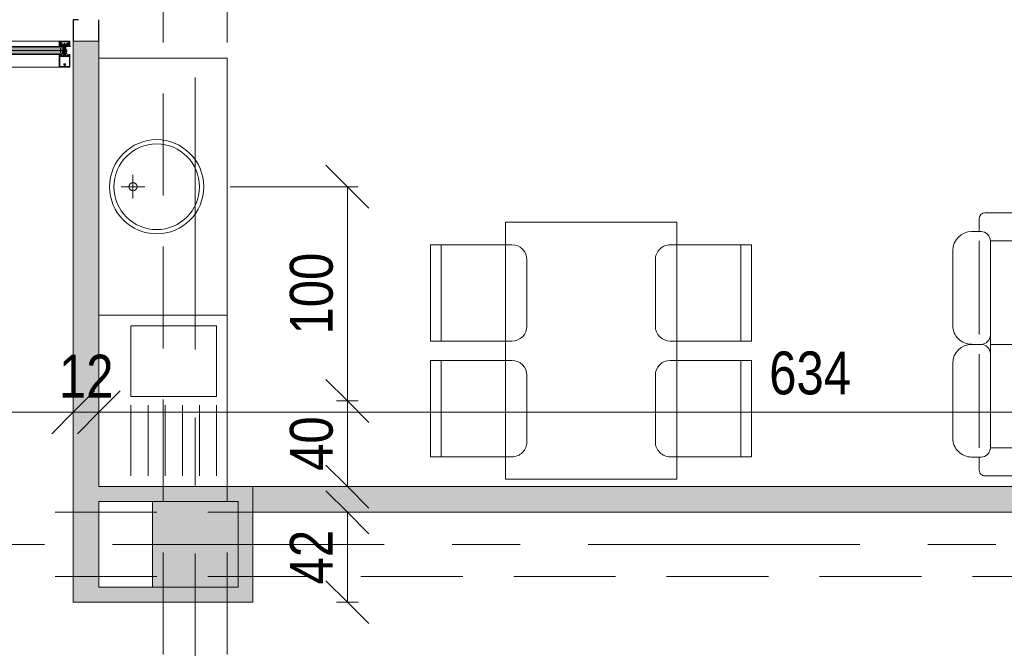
# Model space of a CAD drawing. Header units: centimetres. Extents: x -1737 to 22393, y -8842 to 3838.
# Tile 121 of 174: x 505 to 965, y 840 to 1133. Entities that reach past the tile are written whole.
import ezdxf

# ---------------------------------------------------------------- set-up
doc = ezdxf.new("R2010")
doc.units = ezdxf.units.CM
doc.linetypes.add('Oś', pattern=[222.25, 127, -31.75, 31.75, -31.75])
doc.linetypes.add('Ukryte', pattern=[71.438, 47.625, -23.813])
for name, color, linetype, lineweight in [('A-ANNO-DIMS', 211, 'Continuous', 13), ('A-ANNO-DIMS-100', 211, 'Continuous', 13), ('A-DETL-GENF', 92, 'Continuous', 9), ('A-DETL-HDLN', 90, 'Ukryte', 9), ('A-GENM', 13, 'Continuous', 9), ('A-GLAZ-CURT', 52, 'Continuous', 13), ('A-GLAZ-CWMG', 51, 'Continuous', 13), ('A-WALL', 113, 'Continuous', 13), ('A-WALL-PATT', 111, 'Continuous', 13), ('I-FURN', 30, 'Continuous', 9), ('P-SANR-FIXT', 6, 'Continuous', 9), ('S-COLS', 52, 'Continuous', 13), ('S-GRID', 1, 'Continuous', 13)]:
    doc.layers.add(name, color=color, linetype=linetype, lineweight=lineweight)
doc.styles.add('Arial Narrow_2', font='ARIALN.TTF', dxfattribs={"height": 20})
doc.dimstyles.new('Diagonal_1_100__0__wewnętrzne', dxfattribs={"dimscale": 30.48, "dimtxt": 20.468619, "dimasz": 0.656168, "dimexe": 0.164042, "dimexo": 0.0625, "dimgap": 0.032808, "dimtad": 1, "dimdec": 0, "dimdsep": 46, "dimtxsty": 'Arial Narrow_2', "dimblk1": 'OBLIQUE', "dimblk2": 'OBLIQUE', "dimsah": 1, "dimcen": 0.09, "dimazin": 0, "dimtfac": 1, "dimtdec": 4, "dimtix": 1, "dimtmove": 0, "dimatfit": 3, "dimfxl": 0, "dimtvp": 1, "dimtolj": 1, "dimtzin": 0, "dimarcsym": 0})
doc.dimstyles.new('Diagonal_1_100__0__wewnętrzne_2', dxfattribs={"dimscale": 30.48, "dimtxt": 20.468619, "dimasz": 0.656168, "dimexe": 0.164042, "dimexo": 0.0625, "dimgap": 0.032808, "dimtad": 1, "dimdec": 0, "dimdsep": 46, "dimtxsty": 'Arial Narrow_2', "dimblk1": 'OBLIQUE', "dimblk2": 'OBLIQUE', "dimsah": 1, "dimcen": 0.09, "dimazin": 0, "dimtfac": 1, "dimtdec": 4, "dimtix": 1, "dimtmove": 2, "dimatfit": 3, "dimfxl": 0, "dimtvp": 1, "dimtolj": 1, "dimtzin": 0, "dimarcsym": 0})

# ---------------------------------------------------------------- blocks, each defined once
blk = doc.blocks.new('M_Concrete-Square-Column - 400 x 400mm-1512407-3_piętro I __3_90 m_ - stan projektowany')
at = {"layer": 'S-COLS', "lineweight": 9}
blk.add_hatch(color=253, dxfattribs=at).paths.add_polyline_path([(20, -20), (20, 20), (-20, 20), (-20, -20), (11, -20)], flags=0)
for p, q in [((20, 20), (-20, 20)), ((-20, 20), (-20, -20)), ((20, -20), (20, 20)), ((-20, -20), (20, -20))]:
    blk.add_line(p, q, dxfattribs=at)
blk = doc.blocks.new('Blat - Blat-2179329-3_piętro I __3_90 m_ - stan projektowany')
at = {"layer": 'I-FURN'}
for p, q in [((0, 0), (120, 0)), ((0, -80), (0, 0)), ((120, 0), (120, -80)), ((120, -80), (0, -80))]:
    blk.add_line(p, q, dxfattribs=at)
blk = doc.blocks.new('krzesło - krzesło-1270919-3_piętro I __3_90 m_ - stan projektowany')
at = {"layer": 'I-FURN'}
for p, q in [((-15.5, 22.5), (15.5, 22.5)), ((-22.5, -22.5), (-22.5, 15.5)), ((22.5, 15.5), (22.5, -22.5)), ((22.5, -17.5), (-22.5, -17.5)), ((22.5, -22.5), (-22.5, -22.5))]:
    blk.add_line(p, q, dxfattribs=at)
for centre, start, end in [((-15.5, 15.5), 90, 180), ((15.5, 15.5), 360, 90)]:
    blk.add_arc(centre, 7, start, end, dxfattribs=at)
blk = doc.blocks.new('krzesło - krzesło-823058-3_piętro I __3_90 m_ - stan projektowany')
at = {"layer": 'I-FURN'}
for p, q in [((-22.5, 22.5), (-22.5, -15.5)), ((22.5, 22.5), (-22.5, 22.5)), ((22.5, -15.5), (22.5, 22.5)), ((22.5, 17.5), (-22.5, 17.5)), ((-15.5, -22.5), (15.5, -22.5))]:
    blk.add_line(p, q, dxfattribs=at)
for centre, start, end in [((-15.5, -15.5), 180, 270), ((15.5, -15.5), 270, 0)]:
    blk.add_arc(centre, 7, start, end, dxfattribs=at)
blk = doc.blocks.new('Blat - Blat-2269037-3_piętro I __3_90 m_ - stan projektowany')
at = {"layer": 'I-FURN'}
for p, q in [((200, 0), (200, 60)), ((0, 0), (200, 0))]:
    blk.add_line(p, q, dxfattribs=at)
blk = doc.blocks.new('umywalka okrągła d _44cm stal nierdzewna - Type 1-2178342-3_piętro I __3_90 m_ - stan projektowany')
at = {"layer": 'P-SANR-FIXT'}
for p, q in [((12.5, 16.43), (12.5, 27.43)), ((7, 21.93), (18, 21.93))]:
    blk.add_line(p, q, dxfattribs=at)
for centre, radius in [((12.5, 33), 22), ((12.5, 33), 20), ((12.5, 21.93), 1.9)]:
    blk.add_circle(centre, radius, dxfattribs=at)
blk = doc.blocks.new('zlewozmywak jednokomorowy - Type 1-2176593-3_piętro I __3_90 m_ - stan projektowany')
at = {"layer": 'A-GENM'}
for p, q in [((52.5, -6), (52.5, -66)), ((-22.5, -21), (10.5, -21)), ((14.5, -61), (14.5, -21)), ((14.5, -21), (47.5, -21)), ((47.5, -21), (47.5, -61)), ((10.5, -29), (-22.5, -29)), ((10.5, -37), (-22.5, -37)), ((10.5, -45), (-22.5, -45)), ((10.5, -53), (-22.5, -53)), ((10.5, -61), (-22.5, -61)), ((47.5, -61), (14.5, -61)), ((52.5, -66), (-27.5, -66))]:
    blk.add_line(p, q, dxfattribs=at)
blk = doc.blocks.new('kanapa - kanapa-2220511-3_piętro I __3_90 m_ - stan projektowany')
at = {"layer": 'I-FURN'}
for p, q in [((-61.42, 29.29), (-61.42, -18.9)), ((-48.26, 29.29), (-61.42, 29.29)), ((-48.26, -16.34), (-48.26, 29.29)), ((-2.63, 31.93), (-45.63, 31.93)), ((0, -16.34), (0, 29.29)), ((2.63, 31.93), (45.63, 31.93)), ((61.42, 29.29), (48.26, 29.29)), ((48.26, 29.29), (48.26, -16.34)), ((61.42, -18.9), (61.42, 29.29)), ((0, -16.34), (-48.26, -16.34)), ((48.26, -16.34), (0, -16.34)), ((-52.65, -21.53), (-58.79, -21.53)), ((-52.65, -20.72), (-52.65, -25.11)), ((-48.26, -21.53), (-4.55, -21.53)), ((0, -25.11), (0, -20.72)), ((48.26, -21.53), (4.55, -21.53)), ((52.65, -25.11), (52.65, -20.72)), ((52.65, -21.53), (58.79, -21.53)), ((-43.88, -33.89), (-8.78, -33.89)), ((8.77, -33.89), (43.87, -33.89))]:
    blk.add_line(p, q, dxfattribs=at)
for centre, radius, start, end in [((-45.63, 29.29), 2.63, 90, 180), ((-2.63, 29.29), 2.63, 360, 90), ((2.63, 29.29), 2.63, 90, 180), ((45.63, 29.29), 2.63, 360, 90), ((-48.26, -20.72), 4.39, 90, 180), ((-4.39, -20.72), 4.39, 360, 90), ((4.39, -20.72), 4.39, 90, 180), ((48.26, -20.72), 4.39, 360, 90), ((-58.79, -18.9), 2.63, 180, 270), ((58.79, -18.9), 2.63, 270, 0), ((-43.88, -25.11), 8.77, 180, 270), ((-8.78, -25.11), 8.77, 270, 360), ((8.77, -25.11), 8.77, 180, 270), ((43.87, -25.11), 8.77, 270, 360)]:
    blk.add_arc(centre, radius, start, end, dxfattribs=at)
blk = doc.blocks.new('Rectangular Mullion - SI_CovCap-20mm_Tran-55mm-V7-3_piętro I __3_90 m_ - stan projektowany')
at = {"layer": 'A-DETL-GENF'}
for p, q in [((-2.5, 9.45), (-2.5, 7.8)), ((-2.5, 9.39), (-2.5, 4.79)), ((2.37, 9.6), (-2.35, 9.6)), ((-2.29, 9.39), (-2.29, 4.79)), ((-0.1, 8.88), (-0.1, 9.34)), ((0.1, 9.34), (0.1, 8.88)), ((2.29, 9.39), (2.29, 4.79)), ((2.5, 7.8), (2.5, 9.45)), ((2.5, 9.39), (2.5, 4.79)), ((-0.12, 8.61), (-0.12, 8.55)), ((-0.12, 8.25), (-0.12, 8.13)), ((0, -1.48), (0, 4.68)), ((0.12, 8.55), (0.12, 8.61)), ((0.12, 8.13), (0.12, 8.25)), ((-2.35, 3.92), (-2.48, 3.92)), ((-2.37, 3.8), (-2.47, 3.8)), ((-2.09, 4.03), (-2.31, 3.93)), ((-2.26, 4.33), (-2.14, 4.43)), ((-2.22, 4.26), (-2.26, 4.28)), ((-1.9, 3.92), (-2.05, 3.86)), ((-2.04, 4.28), (-1.72, 4.28)), ((-2.02, 4.42), (-2.01, 4.41)), ((-1.98, 4.39), (-1.78, 4.39)), ((-1.72, 4.08), (-1.94, 4.08)), ((-1.8, 3.81), (-1.84, 3.9)), ((-1.74, 4.41), (-1.74, 4.42)), ((-1.7, 3.9), (-1.74, 3.81)), ((-1.67, 4.24), (-1.67, 4.13)), ((-1.62, 4.43), (-1.5, 4.33)), ((-1.58, 3.81), (-1.62, 3.9)), ((-1.5, 4.28), (-1.54, 4.26)), ((-1.48, 3.9), (-1.52, 3.82)), ((-1.35, 3.81), (-1.4, 3.9)), ((-0.78, 2.94), (-1.04, 3.09)), ((-0.78, 2.21), (-1.04, 2.36)), ((-0.76, 1.47), (-1.04, 1.63)), ((-0.91, 3.3), (-0.53, 3.08)), ((-0.91, 2.57), (-0.83, 2.52)), ((-0.91, 1.85), (-0.83, 1.8)), ((-0.75, 2.57), (-0.75, 2.89)), ((-0.75, 1.84), (-0.75, 2.16)), ((-0.55, 1.47), (-0.74, 1.47)), ((-0.5, 4.28), (-0.5, 3.15)), ((-0.5, 3.04), (-0.5, 1.52)), ((-0.45, 3.1), (-0.35, 3.1)), ((-0.3, 0.5), (-0.3, 0.28)), ((-0.21, 3.93), (-0.19, 3.94)), ((-0.19, 3.89), (-0.21, 3.91)), ((-0.18, 3.96), (-0.18, 4.1)), ((-0.08, 4.27), (-0.05, 4.28)), ((0.07, 4.27), (0.05, 4.28)), ((0.17, 3.96), (0.17, 4.1)), ((0.21, 3.93), (0.18, 3.94)), ((0.18, 3.89), (0.21, 3.91)), ((0.3, 0.5), (0.3, 0.28)), ((0.37, 3.1), (0.45, 3.1)), ((0.5, 3.15), (0.5, 4.28)), ((0.5, 3.04), (0.5, 1.52)), ((0.91, 3.3), (0.52, 3.08)), ((0.55, 1.47), (0.74, 1.47)), ((0.75, 2.57), (0.75, 2.89)), ((0.75, 1.84), (0.75, 2.16)), ((0.76, 1.47), (1.04, 1.63)), ((0.77, 2.94), (1.04, 3.09)), ((0.77, 2.21), (1.04, 2.36)), ((0.91, 2.57), (0.82, 2.52)), ((0.91, 1.85), (0.82, 1.8)), ((1.35, 3.81), (1.4, 3.9)), ((1.48, 3.9), (1.52, 3.82)), ((1.62, 4.43), (1.5, 4.33)), ((1.5, 4.28), (1.54, 4.26)), ((1.58, 3.81), (1.62, 3.9)), ((1.67, 4.24), (1.67, 4.13)), ((1.7, 3.9), (1.74, 3.81)), ((2.04, 4.28), (1.72, 4.28)), ((1.72, 4.08), (1.94, 4.08)), ((1.74, 4.41), (1.74, 4.42)), ((1.98, 4.39), (1.78, 4.39)), ((1.8, 3.81), (1.84, 3.9)), ((1.9, 3.92), (2.05, 3.86)), ((2.02, 4.42), (2.01, 4.41)), ((2.09, 4.03), (2.31, 3.93)), ((2.26, 4.33), (2.14, 4.43)), ((2.22, 4.26), (2.26, 4.28)), ((2.35, 3.92), (2.48, 3.92)), ((2.37, 3.8), (2.47, 3.8)), ((-2.6, 0), (-2.69, 0)), ((2.35, -2.5), (-2.35, -2.5)), ((-2.34, -1.03), (-2.15, -1.46)), ((-2.32, -1.59), (-2.04, -1.59)), ((-2.18, -0.02), (-2.26, -0.17)), ((2.13, -2.19), (-2.14, -2.19)), ((-2.06, -1.25), (-2.13, -1.09)), ((-2.13, -2.34), (2.12, -2.34)), ((-2.07, -0.1), (-2.12, -0.02)), ((-2.1, -1.49), (-1.14, -1.49)), ((-1.88, -0.42), (-2.01, -0.42)), ((-2.01, -0.48), (-1.95, -0.48)), ((-1.96, -0.02), (-2, -0.1)), ((-1.98, -0.31), (-1.95, -0.36)), ((-1.98, -0.75), (-1.9, -0.85)), ((-1.34, -1.31), (-1.96, -1.31)), ((-1.85, -0.1), (-1.9, -0.02)), ((-1.84, -0.69), (-1.84, -0.57)), ((-1.83, -0.38), (-1.83, -0.36)), ((-1.74, -0.02), (-1.79, -0.1)), ((-1.79, -0.34), (-1.77, -0.35)), ((-1.79, -0.52), (-1.76, -0.52)), ((-1.67, -0.74), (-1.79, -0.74)), ((-1.74, -0.54), (-1.64, -0.7)), ((-1.72, -0.33), (-1.72, -0.32)), ((-1.72, -0.8), (-1.48, -0.8)), ((-1.63, -0.1), (-1.68, -0.02)), ((-1.67, -0.31), (-1.65, -0.32)), ((-1.6, -0.32), (-1.6, -0.3)), ((-1.52, -0.02), (-1.57, -0.1)), ((-1.56, -0.7), (-1.46, -0.54)), ((-1.55, -0.31), (-1.54, -0.32)), ((-1.41, -0.74), (-1.53, -0.74)), ((-1.49, -0.33), (-1.48, -0.32)), ((-1.41, -0.1), (-1.46, -0.02)), ((-1.44, -0.52), (-1.41, -0.52)), ((-1.43, -0.34), (-1.42, -0.36)), ((-1.38, -0.37), (-1.37, -0.37)), ((-1.36, -0.57), (-1.36, -0.69)), ((-1.3, -0.02), (-1.35, -0.1)), ((-1.3, -0.85), (-1.22, -0.75)), ((-1.25, -0.48), (-1.18, -0.48)), ((-1.2, -0.1), (-1.24, -0.02)), ((-1.07, -0.02), (-1.12, -0.1)), ((-1.09, -1.45), (-0.98, -0.84)), ((-0.95, -0.82), (-0.03, -0.82)), ((0.41, -1.04), (-0.41, -1.04)), ((-0.22, -1.18), (0.23, -1.18)), ((0.02, -0.82), (0.95, -0.82)), ((0.98, -0.84), (1.09, -1.45)), ((1.07, -0.02), (1.12, -0.1)), ((1.14, -1.49), (2.1, -1.49)), ((1.25, -0.48), (1.18, -0.48)), ((1.2, -0.1), (1.24, -0.02)), ((1.3, -0.85), (1.22, -0.75)), ((1.3, -0.02), (1.35, -0.1)), ((1.96, -1.31), (1.34, -1.31)), ((1.36, -0.57), (1.36, -0.69)), ((1.38, -0.37), (1.37, -0.37)), ((1.41, -0.1), (1.46, -0.02)), ((1.44, -0.52), (1.41, -0.52)), ((1.41, -0.74), (1.53, -0.74)), ((1.43, -0.34), (1.42, -0.36)), ((1.56, -0.7), (1.46, -0.54)), ((1.49, -0.33), (1.48, -0.32)), ((1.72, -0.8), (1.48, -0.8)), ((1.52, -0.02), (1.57, -0.1)), ((1.55, -0.31), (1.54, -0.32)), ((1.6, -0.32), (1.6, -0.3)), ((1.63, -0.1), (1.68, -0.02)), ((1.74, -0.54), (1.64, -0.7)), ((1.67, -0.31), (1.65, -0.32)), ((1.67, -0.74), (1.79, -0.74)), ((1.72, -0.33), (1.72, -0.32)), ((1.74, -0.02), (1.79, -0.1)), ((1.79, -0.52), (1.76, -0.52)), ((1.79, -0.34), (1.77, -0.35)), ((1.83, -0.38), (1.83, -0.36)), ((1.84, -0.69), (1.84, -0.57)), ((1.85, -0.1), (1.9, -0.02)), ((1.88, -0.42), (2.01, -0.42)), ((1.98, -0.75), (1.9, -0.85)), ((1.98, -0.31), (1.95, -0.36)), ((2.01, -0.48), (1.95, -0.48)), ((1.96, -0.02), (2, -0.1)), ((2.04, -1.59), (2.32, -1.59)), ((2.13, -1.09), (2.06, -1.25)), ((2.07, -0.1), (2.12, -0.02)), ((2.15, -1.46), (2.34, -1.03)), ((2.18, -0.02), (2.26, -0.17)), ((2.6, 0), (2.69, 0))]:
    blk.add_line(p, q, dxfattribs=at)
at = {"layer": 'A-DETL-GENF', "flags": 128}
for points in [[(-0.15, 9.39), (-2.29, 9.39), (-2.29, 7.8)], [(2.29, 7.8), (2.29, 9.39), (0.15, 9.39)], [(-2.5, 4.9), (-2.5, 4.1), (-2.31, 4.1), (-2.23, 4.18), (-2.23, 4.24), (-2.35, 4.24), (-2.35, 4.47), (-1.91, 4.47)], [(-2.29, 4.9), (-2.29, 4.7), (2.29, 4.7), (2.29, 4.9)], [(1.9, 4.47), (2.35, 4.47), (2.35, 4.24), (2.23, 4.24), (2.23, 4.18), (2.31, 4.1), (2.5, 4.1), (2.5, 4.9)], [(-2.5, 3.94), (-2.5, 4.08), (-2.3, 4.08), (-2.25, 4.07)], [(-1.86, 4.47), (-1.41, 4.47), (-1.41, 4.24), (-1.53, 4.24), (-1.53, 4.18), (-1.45, 4.1), (-1.09, 4.1), (-1.09, 4.22), (-1.21, 4.22), (-1.21, 4.43), (-0.65, 4.43)], [(-1.51, 4.07), (-1.46, 4.08), (-1.26, 4.08), (-1.26, 3.89), (-1.3, 3.81)], [(-0.2, 0.11), (-0.2, 0), (-0.5, 0), (-0.5, 3.07), (-0.18, 3.07), (-0.18, 3.88)], [(-0.26, 0.58), (0, 0.8), (0, 1.1), (-0.2, 1.1), (-0.2, 1.3), (-0.1, 1.3), (-0.1, 1.46), (-0.2, 1.46), (-0.2, 1.66), (0, 1.66), (0, 1.83), (-0.2, 1.83), (-0.2, 2.03), (-0.1, 2.03), (-0.1, 2.2), (-0.2, 2.2), (-0.2, 2.4), (0, 2.4), (0, 4.3), (0, 2.4), (0.2, 2.4), (0.2, 2.2), (0.1, 2.2), (0.1, 2.03), (0.2, 2.03), (0.2, 1.83), (0, 1.83), (0, 1.66), (0.2, 1.66), (0.2, 1.46), (0.1, 1.46), (0.1, 1.3), (0.2, 1.3), (0.2, 1.1), (0, 1.1), (0, 0.8), (0.26, 0.58)], [(-0.25, 3.2), (-0.25, 3.29), (-0.2, 3.32), (-0.2, 3.44), (-0.25, 3.47), (-0.2, 3.5), (-0.2, 3.62), (-0.25, 3.65), (-0.2, 3.68), (-0.2, 3.8), (-0.25, 3.83), (-0.2, 3.86), (-0.2, 3.98), (-0.25, 4.01), (-0.2, 4.04), (-0.2, 4.16), (-0.25, 4.19), (-0.2, 4.22), (-0.2, 4.25), (-0.09, 4.45)], [(0.09, 4.45), (0.2, 4.25), (0.2, 4.13), (0.25, 4.1), (0.2, 4.07), (0.2, 3.95), (0.25, 3.92), (0.2, 3.89), (0.2, 3.77), (0.25, 3.74), (0.2, 3.71), (0.2, 3.59), (0.25, 3.56), (0.2, 3.53), (0.2, 3.41), (0.25, 3.38), (0.2, 3.35), (0.2, 3.23), (0.25, 3.2)], [(0.2, 0.11), (0.2, 0), (0.5, 0), (0.5, 3.07), (0.17, 3.07), (0.17, 3.88)], [(0.65, 4.43), (1.21, 4.43), (1.21, 4.22), (1.09, 4.22), (1.09, 4.1), (1.45, 4.1), (1.53, 4.18), (1.53, 4.24), (1.41, 4.24), (1.41, 4.47), (1.85, 4.47)], [(1.51, 4.07), (1.46, 4.08), (1.26, 4.08), (1.26, 3.89), (1.3, 3.81)], [(2.5, 3.94), (2.5, 4.08), (2.3, 4.08), (2.25, 4.07)], [(-2.5, -2.35), (-2.5, -0.5), (-2.39, -0.5), (-2.27, -0.86)], [(-2.48, -0.21), (-2.48, -0.48), (-2.07, -0.48)], [(-2.34, -1), (-2.34, -1.11), (-2.37, -1.22), (-2.37, -1.54)], [(-1.99, -1.64), (-1.99, -1.99), (-2.12, -1.99), (-2.12, -1.72), (-2.37, -1.72), (-2.37, -2.35), (2.37, -2.35), (2.37, -1.72), (2.12, -1.72), (2.12, -1.99), (1.99, -1.99), (1.99, -1.64)], [(-2.06, -0.93), (-2.14, -0.64), (-1.95, -0.64), (-1.95, -0.58), (-2.03, -0.5), (-2.35, -0.5), (-2.25, -0.87)], [(-2.18, -2.14), (-2.18, -1.78), (-2.32, -1.78), (-2.32, -2.14)], [(-1.92, -0.67), (-1.92, -0.68), (-1.97, -0.71)], [(-1.2, -0.42), (-1.32, -0.42), (-1.32, -0.39), (-1.19, -0.41)], [(-1.23, -0.71), (-1.28, -0.68), (-1.28, -0.67)], [(1.24, -1.23), (1.14, -0.64), (1.25, -0.64), (1.25, -0.58), (1.17, -0.5), (-1.17, -0.5), (-1.25, -0.58), (-1.25, -0.64), (-1.14, -0.64), (-1.24, -1.23)], [(-1.12, -0.48), (-0.98, -0.48), (-0.98, -0.09), (-1.02, -0.02)], [(0.52, -0.97), (0.54, -0.82), (-0.54, -0.82), (-0.52, -0.97)], [(1.12, -0.48), (0.98, -0.48), (0.98, -0.09), (1.02, -0.02)], [(1.2, -0.42), (1.32, -0.42), (1.32, -0.39), (1.19, -0.41)], [(1.23, -0.71), (1.28, -0.68), (1.28, -0.67)], [(1.92, -0.67), (1.92, -0.68), (1.97, -0.71)], [(2.25, -0.87), (2.35, -0.5), (2.03, -0.5), (1.95, -0.58), (1.95, -0.64), (2.14, -0.64), (2.06, -0.93)], [(2.48, -0.21), (2.48, -0.48), (2.07, -0.48)], [(2.33, -2.14), (2.33, -1.78), (2.19, -1.78), (2.19, -2.14)], [(2.27, -0.86), (2.39, -0.5), (2.5, -0.5), (2.5, -2.35)], [(2.37, -1.54), (2.37, -1.22), (2.34, -1.11), (2.34, -1)]]:
    blk.add_lwpolyline(points, dxfattribs=at)
for points in [[(0.97, 0), (-0.97, 0), (-0.97, -0.04), (0.97, -0.04)], [(0.97, -0.04), (-0.97, -0.04), (-0.97, -0.49), (0.97, -0.49)]]:
    blk.add_lwpolyline(points, close=True, dxfattribs=at)
at = {"layer": 'A-DETL-GENF'}
for centre, radius, start, end in [((-2.35, 9.45), 0.15, 90.0003, 179.9997), ((-0.15, 9.34), 0.05, 0.0077, 89.9923), ((0.15, 9.34), 0.05, 89.9791, 180.0209), ((2.35, 9.45), 0.15, 0.1055, 83.878), ((0, 8.4), 0.45, 107.4982, 231.0552), ((-0.22, 8.13), 0.1, 231.0552, 0), ((0, 8.4), 0.21, 143.7768, 216.2232), ((-0.15, 8.55), 0.03, 229.6807, 0), ((-0.15, 8.25), 0.03, 0, 130.3193), ((-0.15, 8.88), 0.05, 287.4982, 0), ((0, 8.4), 0.24, 60, 120), ((0.15, 8.88), 0.05, 180, 252.583), ((0.15, 8.55), 0.03, 180, 310.3193), ((0.15, 8.25), 0.03, 49.6807, 180), ((0.22, 8.13), 0.1, 180, 308.9448), ((0, 8.4), 0.45, 308.9448, 72.583), ((0, 8.4), 0.21, 323.7768, 36.2232), ((-2.48, 3.94), 0.02, 180.0007, 269.9993), ((-2.43, 3.83), 0.059, 88.5974, 194.6036), ((-2.47, 3.82), 0.02, 194.6036, 270), ((-2.43, 4.82), 0.933, 269.587, 293.0035), ((-2.4, 4.8), 0.997, 271.4989, 290.69), ((-2.35, 4.02), 0.1, 270.0001, 294), ((-2.24, 4.3), 0.03, 128.5798, 239.9915), ((-2.24, 4.1), 0.03, 255.4027, 14.3746), ((-2.23, 4.24), 0.02, 346.6587, 60.0171), ((-1.94, 4.17), 0.277, 166.6587, 194.3746), ((-2.08, 4.37), 0.08, 38.8475, 129.685), ((-2.04, 4.23), 0.0496, 92.7559, 159.6878), ((-1.94, 4.23), 0.148, 172.4164, 270.2404), ((-2.07, 3.99), 0.0337, 293.0035, 114), ((-1.98, 4.44), 0.05, 218.8475, 270), ((-1.88, 4.46), 0.0255, 12.35, 167.65), ((-1.89, 3.87), 0.05, 30.069, 110.536), ((-1.77, 3.83), 0.03, 210.0871, 329.9129), ((-1.78, 4.44), 0.05, 270, 321.1528), ((-1.67, 4.37), 0.08, 50.315, 141.1528), ((-1.72, 4.23), 0.0499, 9.2263, 86.9893), ((-1.72, 4.13), 0.0502, 273.3323, 359.7322), ((-1.66, 3.88), 0.0402, 27.7922, 152.3701), ((-1.55, 3.83), 0.0299, 210.122, 335.064), ((-1.53, 4.24), 0.02, 119.9847, 193.341), ((-1.82, 4.17), 0.277, 345.6254, 13.341), ((-1.52, 4.1), 0.03, 165.6254, 284.5942), ((-1.52, 4.3), 0.03, 300.0085, 51.4202), ((-1.44, 3.88), 0.0414, 28.176, 151.824), ((-1.33, 3.83), 0.0301, 210.1258, 329.8742), ((-0.98, 3.2), 0.125, 60, 240), ((-0.98, 2.47), 0.125, 60, 240), ((-0.98, 1.74), 0.125, 60, 240), ((-0.8, 2.57), 0.05, 240, 360), ((-0.8, 1.84), 0.05, 240, 360), ((-0.8, 2.89), 0.05, 360, 60), ((-0.8, 2.16), 0.05, 360, 60), ((-0.74, 1.52), 0.05, 240, 270), ((-0.65, 4.28), 0.15, 359.9706, 90.0294), ((-0.55, 1.52), 0.05, 270, 360), ((-0.55, 3.04), 0.05, 360, 60), ((-0.45, 3.15), 0.05, 179.9899, 270.0101), ((-0.35, 3.2), 0.0999, 269.9704, 0.0296), ((-0.2, 0.5), 0.1, 130, 180), ((-0.2, 0.28), 0.1, 180, 240), ((-0.3, 0.11), 0.1, 360, 60), ((-0.21, 3.92), 0.01, 120.0303, 239.9802), ((-0.2, 3.96), 0.02, 300.0303, 360), ((-0.2, 3.88), 0.02, 360, 59.9802), ((0.02, 4.1), 0.2, 120, 180), ((0, 4.4), 0.1, 28.7984, 151.2016), ((0, 4.2), 0.1, 90, 120), ((0, 4.2), 0.1, 60, 90), ((-0.03, 4.1), 0.2, 360, 60), ((0.19, 3.96), 0.02, 180, 239.9697), ((0.19, 3.88), 0.02, 120.0198, 180), ((0.3, 0.11), 0.1, 120, 180), ((0.2, 3.92), 0.01, 300.0198, 59.9697), ((0.37, 3.23), 0.126, 191.5693, 265.5931), ((0.2, 0.28), 0.1, 300, 360), ((0.2, 0.5), 0.1, 0, 50), ((0.45, 3.15), 0.05, 270.9313, 359.9852), ((0.65, 4.28), 0.15, 89.9706, 180.0294), ((0.55, 3.04), 0.05, 120, 180), ((0.55, 1.52), 0.05, 180, 270), ((0.74, 1.52), 0.05, 270, 300), ((0.8, 2.89), 0.05, 120, 180), ((0.8, 2.57), 0.05, 180, 300), ((0.8, 2.16), 0.05, 120, 180), ((0.8, 1.84), 0.05, 180, 300), ((0.97, 3.2), 0.125, 300, 120), ((0.97, 2.47), 0.125, 300, 120), ((0.97, 1.74), 0.125, 300, 120), ((1.33, 3.83), 0.0301, 210.1258, 329.8742), ((1.44, 3.88), 0.0414, 28.176, 151.824), ((1.52, 4.3), 0.03, 128.5798, 239.9915), ((1.52, 4.1), 0.03, 255.4058, 14.3746), ((1.55, 3.83), 0.0299, 204.936, 329.878), ((1.53, 4.24), 0.02, 346.659, 60.0153), ((1.82, 4.17), 0.277, 166.659, 194.3746), ((1.67, 4.37), 0.08, 38.8472, 129.685), ((1.66, 3.88), 0.0402, 27.6299, 152.2078), ((1.72, 4.23), 0.0499, 93.0107, 170.7737), ((1.72, 4.13), 0.0502, 180.2678, 266.6677), ((1.78, 4.44), 0.05, 218.8472, 270), ((1.77, 3.83), 0.03, 210.0871, 329.9129), ((1.89, 3.87), 0.05, 69.464, 149.931), ((1.88, 4.46), 0.0255, 12.35, 167.65), ((1.94, 4.23), 0.148, 269.7596, 7.5836), ((1.98, 4.44), 0.05, 270, 321.1525), ((2.08, 4.37), 0.08, 50.315, 141.1525), ((2.04, 4.23), 0.0496, 20.3122, 87.2441), ((2.07, 3.99), 0.0337, 66, 246.9965), ((2.4, 4.8), 0.997, 249.31, 268.5011), ((2.43, 4.82), 0.933, 246.9965, 270.413), ((2.23, 4.24), 0.02, 119.9829, 193.3413), ((1.94, 4.17), 0.277, 345.6254, 13.3413), ((2.24, 4.1), 0.03, 165.6254, 284.5973), ((2.24, 4.3), 0.03, 300.0085, 51.4202), ((2.35, 4.02), 0.1, 246, 269.9999), ((2.43, 3.83), 0.059, 345.3964, 91.4026), ((2.47, 3.82), 0.02, 270, 345.3964), ((2.48, 3.94), 0.02, 270.0007, 359.9993), ((-2.69, -0.03), 0.03, 89.9022, 261.6433), ((-2.73, -0.34), 0.286, 27.5921, 81.6433), ((-2.6, -0.2), 0.2, 80.4545, 89.9022), ((-2.61, -0.29), 0.291, 25.3637, 80.4545), ((-2.35, -2.35), 0.15, 179.9938, 270.0062), ((-2.32, -1.54), 0.0512, 180.5709, 268.6482), ((-2.31, -0.14), 0.05, 205.3637, 330.1649), ((-2.29, -1.01), 0.06, 98.4417, 205), ((-2.27, -1), 0.07, 120.0064, 180), ((-2.13, -2.14), 0.2, 179.9718, 270.0352), ((-2.34, -0.88), 0.07, 300.0064, 18), ((-2.31, -0.89), 0.06, 278.4417, 15), ((-2.15, -0.03), 0.03, 30.7154, 150.1649), ((-2.14, -2.14), 0.0499, 179.8796, 270.0225), ((-2.1, -1.44), 0.05, 205, 270), ((-2.08, -1.06), 0.06, 108.8192, 205), ((-2.12, -0.95), 0.06, 288.8192, 15), ((-2.04, -0.08), 0.0417, 215.132, 324.868), ((-2.01, -0.35), 0.065, 90, 270), ((-2.04, -0.48), 0.03, 0, 180), ((-1.96, -1.21), 0.1, 205, 270), ((-2.04, -1.64), 0.05, 0, 90.0001), ((-2.01, -0.33), 0.04, 29.9937, 90), ((-1.95, -0.73), 0.03, 120.0049, 219.9897), ((-1.93, -0.03), 0.03, 30.5887, 149.5346), ((-1.86, -0.31), 0.1, 210.0023, 269.1728), ((-1.95, -0.51), 0.03, 0.0185, 89.0948), ((-1.62, -0.59), 0.314, 165.4979, 194.5021), ((-1.84, -0.8), 0.08, 219.9967, 337.3844), ((-1.88, -0.37), 0.05, 270, 305.0779), ((-1.86, -0.37), 0.0339, 269.1783, 356.9975), ((-1.82, -0.08), 0.0415, 215.012, 324.988), ((-1.6, -0.77), 0.44, 54.1588, 125.0779), ((-1.79, -0.57), 0.05, 89.9897, 180.0103), ((-1.79, -0.69), 0.05, 179.9899, 270.0101), ((-1.8, -0.36), 0.0272, 60.011, 176.9853), ((-1.75, -0.32), 0.0316, 240.007, 341.9967), ((-1.76, -0.55), 0.03, 29.9936, 90.0121), ((-1.72, -0.85), 0.05, 90.0003, 157.3776), ((-1.71, -0.03), 0.03, 30.1448, 149.5346), ((-1.69, -0.33), 0.03, 45.0005, 162.0009), ((-1.67, -0.71), 0.03, 269.9936, 30.0024), ((-1.63, -0.3), 0.0316, 224.991, 327.0104), ((-1.6, -0.08), 0.043, 217.8436, 323.8234), ((-1.57, -0.32), 0.03, 30.0003, 146.9985), ((-1.53, -0.71), 0.03, 150.0027, 270.0013), ((-1.51, -0.31), 0.0316, 210.0026, 311.9974), ((-1.49, -0.03), 0.03, 30.3449, 149.5346), ((-1.46, -0.34), 0.03, 14.9955, 132.0028), ((-1.48, -0.85), 0.05, 22.6209, 90.0012), ((-1.44, -0.55), 0.03, 89.9893, 150.005), ((-1.36, -0.8), 0.08, 202.6228, 319.9969), ((-1.39, -0.35), 0.03, 195.0015, 296.9968), ((-1.38, -0.08), 0.0419, 215.4665, 324.6999), ((-1.41, -0.57), 0.05, 0.009, 89.991), ((-1.41, -0.69), 0.05, 270.0092, 359.9908), ((-1.35, -0.39), 0.03, 0.0112, 116.991), ((-1.32, -0.39), 0.03, 234.1588, 270), ((-1.34, -1.21), 0.1, 270, 350), ((-1.27, -0.03), 0.03, 30.3446, 149.7685), ((-1.25, -0.51), 0.03, 90, 193.1975), ((-1.58, -0.59), 0.314, 345.517, 13.1975), ((-1.24, -0.73), 0.03, 319.9887, 60.0017), ((-1.16, -0.08), 0.0416, 206.9541, 331.568), ((-1.2, -0.45), 0.033, 305.0901, 90), ((-1.19, -0.46), 0.05, 7.1737, 90.0088), ((-1.12, -0.45), 0.03, 187.1885, 269.997), ((-1.14, -1.44), 0.05, 270, 350), ((-1.05, -0.03), 0.03, 29.7965, 150.132), ((-0.95, -0.85), 0.03, 90, 170), ((-0.31, -0.92), 0.22, 193.9707, 242.728), ((0, -0.29), 0.921, 243.7078, 255.8284), ((0, -0.82), 0.0256, 12.6804, 167.3196), ((0, -0.29), 0.92, 284.1683, 296.293), ((0.31, -0.92), 0.22, 297.2746, 346.0268), ((0.95, -0.85), 0.03, 10, 90), ((1.05, -0.03), 0.03, 29.868, 150.2035), ((1.14, -1.44), 0.05, 190, 270), ((1.16, -0.08), 0.0416, 208.432, 333.0459), ((1.12, -0.45), 0.03, 270.003, 352.8115), ((1.19, -0.46), 0.05, 89.9912, 172.8263), ((1.2, -0.45), 0.033, 90, 234.9099), ((1.24, -0.73), 0.03, 119.9983, 220.0113), ((1.27, -0.03), 0.03, 30.2315, 149.6554), ((1.34, -1.21), 0.1, 190, 270), ((1.25, -0.51), 0.03, 346.8025, 90), ((1.58, -0.59), 0.314, 166.8025, 194.483), ((1.36, -0.8), 0.08, 220.0031, 337.3772), ((1.35, -0.39), 0.03, 63.009, 179.9888), ((1.32, -0.39), 0.03, 270, 305.8412), ((1.6, -0.77), 0.44, 54.9221, 125.8412), ((1.38, -0.08), 0.0419, 215.3001, 324.5335), ((1.41, -0.57), 0.05, 90.009, 179.991), ((1.41, -0.69), 0.05, 180.0092, 269.9908), ((1.39, -0.35), 0.03, 243.0032, 344.9985), ((1.46, -0.34), 0.03, 47.9972, 165.0045), ((1.44, -0.55), 0.03, 29.995, 90.0107), ((1.48, -0.85), 0.05, 89.9988, 157.3791), ((1.49, -0.03), 0.03, 30.4654, 149.6551), ((1.51, -0.31), 0.0316, 228.0026, 329.9974), ((1.53, -0.71), 0.03, 269.9987, 29.9973), ((1.57, -0.32), 0.03, 33.0015, 149.9997), ((1.6, -0.08), 0.043, 216.1766, 322.1564), ((1.63, -0.3), 0.0316, 212.9896, 315.009), ((1.67, -0.71), 0.03, 149.9976, 270.0064), ((1.69, -0.33), 0.03, 17.9991, 134.9995), ((1.71, -0.03), 0.03, 30.4654, 149.8552), ((1.75, -0.32), 0.0316, 198.0033, 299.993), ((1.72, -0.85), 0.05, 22.6224, 89.9997), ((1.76, -0.55), 0.03, 89.9879, 150.0064), ((1.84, -0.8), 0.08, 202.6156, 320.0033), ((1.82, -0.08), 0.0415, 215.012, 324.988), ((1.8, -0.36), 0.0272, 3.0147, 119.989), ((1.79, -0.57), 0.05, 359.9897, 90.0103), ((1.79, -0.69), 0.05, 269.9899, 0.0101), ((1.86, -0.37), 0.0339, 183.0025, 270.8217), ((1.88, -0.37), 0.05, 234.9221, 270), ((1.86, -0.31), 0.1, 270.8272, 329.9977), ((1.93, -0.03), 0.03, 30.4654, 149.4113), ((1.95, -0.51), 0.03, 90.9052, 179.9815), ((1.62, -0.59), 0.314, 345.4979, 14.5021), ((1.96, -1.21), 0.1, 270, 335), ((1.95, -0.73), 0.03, 320.0103, 59.9951), ((2.01, -0.33), 0.04, 90, 150.0063), ((2.04, -1.64), 0.05, 89.9981, 180.0017), ((2.04, -0.08), 0.0417, 215.132, 324.868), ((2.01, -0.35), 0.065, 270, 90), ((2.04, -0.48), 0.03, 0, 180), ((2.12, -0.95), 0.06, 165, 251.1808), ((2.08, -1.06), 0.06, 335, 71.1808), ((2.1, -1.44), 0.05, 270, 335), ((2.15, -0.03), 0.03, 29.8351, 149.2846), ((2.12, -2.14), 0.2, 270.0295, 359.9723), ((2.13, -2.14), 0.0501, 270.0875, 359.9336), ((2.31, -0.89), 0.06, 165, 261.5583), ((2.31, -0.14), 0.05, 209.8351, 334.6363), ((2.34, -0.88), 0.07, 162, 239.9983), ((2.27, -1), 0.07, 0, 59.9983), ((2.29, -1.01), 0.06, 335, 81.5583), ((2.32, -1.54), 0.0498, 269.8262, 0.1735), ((2.61, -0.29), 0.291, 99.5455, 154.6363), ((2.35, -2.35), 0.15, 270.0494, 359.9506), ((2.73, -0.34), 0.286, 98.3567, 152.4079), ((2.6, -0.2), 0.2, 90.0978, 99.5455), ((2.69, -0.03), 0.03, 278.3567, 90.0978)]:
    blk.add_arc(centre, radius, start, end, dxfattribs=at)
blk = doc.blocks.new('Schueco_FWS-Glazing - SI_38mm_TripGlz-2508016-3_piętro I __3_90 m_ - stan projektowany')
at = {"layer": 'A-GLAZ-CURT', "lineweight": 9}
for p, q in [((15.15, 0), (-15.15, 0)), ((-15.15, 0), (-15.15, -3.8)), ((15.15, -3.8), (15.15, 0)), ((-15.15, -3.8), (15.15, -3.8))]:
    blk.add_line(p, q, dxfattribs=at)
at = {"layer": 'A-GLAZ-CURT'}
for p, q in [((-15.15, -0.6), (15.15, -0.6)), ((-15.15, -1.7), (15.15, -1.7)), ((-15.15, -2.1), (15.15, -2.1)), ((-15.15, -3.2), (15.15, -3.2)), ((-14.25, -0.6), (-14.25, -1.7)), ((-14.25, -2.1), (-14.25, -3.2)), ((14.25, -0.6), (14.25, -1.7)), ((14.25, -2.1), (14.25, -3.2))]:
    blk.add_line(p, q, dxfattribs=at)
blk = doc.blocks.new('Rectangular Mullion - Schueco_FWS-50-SI_Tran_CovCap-20mm_Tran-55mm-2507352-3_piętro I __3_90 m_ - stan projektowany')
at = {"layer": 'A-GLAZ-CWMG', "lineweight": 9}
for p, q in [((331.38, 1123.33), (303.88, 1123.33)), ((331.38, 1120.84), (303.88, 1120.84)), ((303.88, 1111.23), (331.38, 1111.23))]:
    blk.add_line(p, q, dxfattribs=at)
blk = doc.blocks.new('DIMBLOCK53-3_piętro I __3_90 m_ - stan projektowany')
at = {"layer": 'A-ANNO-DIMS-100', "transparency": 16777216}
for p, q in [((297.38, 950.03), (307.38, 960.03)), ((530.38, 950.03), (540.38, 960.03)), ((297.38, 955.03), (297.38, 945.03)), ((297.38, 950.03), (297.38, 955.03)), ((530.38, 955.03), (530.38, 945.03)), ((530.38, 950.03), (530.38, 955.03)), ((297.38, 950.03), (287.38, 940.03)), ((297.38, 950.03), (530.38, 950.03)), ((530.38, 950.03), (520.38, 940.03))]:
    blk.add_line(p, q, dxfattribs=at)
at = {"layer": 'A-ANNO-DIMS-100', "color": 0, "transparency": 16777216, "insert": (394.87, 976.88), "char_height": 20, "width": 45.6158, "attachment_point": 1, "line_spacing_factor": 0.974696, "style": 'Arial Narrow_2'}
blk.add_mtext('233', dxfattribs=at)
blk = doc.blocks.new('_Oblique')
at = {"color": 0, "linetype": 'ByBlock', "lineweight": -2}
blk.add_line((-0.5, -0.5), (0.5, 0.5), dxfattribs=at)
blk = doc.blocks.new('DIMBLOCK54-3_piętro I __3_90 m_ - stan projektowany')
at = {"layer": 'A-ANNO-DIMS-100', "transparency": 16777216}
for p, q in [((530.38, 950.03), (540.38, 960.03)), ((542.38, 950.03), (552.38, 960.03)), ((530.38, 955.03), (530.38, 945.03)), ((530.38, 950.03), (530.38, 955.03)), ((542.38, 955.03), (542.38, 945.03)), ((542.38, 950.03), (542.38, 955.03)), ((530.38, 950.03), (520.38, 940.03)), ((530.38, 950.03), (542.38, 950.03)), ((542.38, 950.03), (532.38, 940.03))]:
    blk.add_line(p, q, dxfattribs=at)
at = {"layer": 'A-ANNO-DIMS-100', "color": 0, "transparency": 16777216, "insert": (523.71, 976.88), "char_height": 20, "width": 30.4105, "attachment_point": 1, "line_spacing_factor": 0.974696, "style": 'Arial Narrow_2'}
blk.add_mtext('12', dxfattribs=at)
blk = doc.blocks.new('DIMBLOCK55-3_piętro I __3_90 m_ - stan projektowany')
at = {"layer": 'A-ANNO-DIMS-100', "transparency": 16777216}
for p, q in [((542.38, 950.03), (552.38, 960.03)), ((1176.38, 950.03), (1186.38, 960.03)), ((542.38, 955.03), (542.38, 945.03)), ((542.38, 950.03), (542.38, 955.03)), ((1176.38, 955.03), (1176.38, 945.03)), ((1176.38, 950.03), (1176.38, 955.03)), ((542.38, 950.03), (532.38, 940.03)), ((542.38, 950.03), (1176.38, 950.03)), ((1176.38, 950.03), (1166.38, 940.03))]:
    blk.add_line(p, q, dxfattribs=at)
at = {"layer": 'A-ANNO-DIMS-100', "color": 0, "transparency": 16777216, "insert": (855.58, 978.4), "char_height": 20, "width": 45.6158, "attachment_point": 1, "line_spacing_factor": 0.974696, "style": 'Arial Narrow_2'}
blk.add_mtext('634', dxfattribs=at)
blk = doc.blocks.new('DIMBLOCK220-3_piętro I __3_90 m_ - stan projektowany')
at = {"layer": 'A-ANNO-DIMS-100', "transparency": 16777216}
for p, q in [((658.47, 903.33), (648.47, 913.33)), ((653.47, 903.33), (663.47, 903.33)), ((658.47, 903.33), (653.47, 903.33)), ((658.47, 861.33), (658.47, 903.33)), ((658.47, 903.33), (668.47, 893.33)), ((658.47, 861.33), (648.47, 871.33)), ((653.47, 861.33), (663.47, 861.33)), ((658.47, 861.33), (653.47, 861.33)), ((658.47, 861.33), (668.47, 851.33))]:
    blk.add_line(p, q, dxfattribs=at)
at = {"layer": 'A-ANNO-DIMS-100', "color": 0, "transparency": 16777216, "insert": (631.62, 869.65), "char_height": 20, "width": 30.4105, "attachment_point": 1, "rotation": 90, "line_spacing_factor": 0.974696, "style": 'Arial Narrow_2'}
blk.add_mtext('42', dxfattribs=at)
blk = doc.blocks.new('DIMBLOCK259-3_piętro I __3_90 m_ - stan projektowany')
at = {"layer": 'A-ANNO-DIMS-100', "transparency": 16777216}
for p, q in [((658.47, 955.33), (648.47, 965.33)), ((653.47, 955.33), (663.47, 955.33)), ((658.47, 955.33), (653.47, 955.33)), ((658.47, 915.33), (658.47, 955.33)), ((658.47, 955.33), (668.47, 945.33)), ((658.47, 915.33), (648.47, 925.33)), ((653.47, 915.33), (663.47, 915.33)), ((658.47, 915.33), (653.47, 915.33)), ((658.47, 915.33), (668.47, 905.33))]:
    blk.add_line(p, q, dxfattribs=at)
at = {"layer": 'A-ANNO-DIMS-100', "color": 0, "transparency": 16777216, "insert": (631.62, 922.65), "char_height": 20, "width": 30.4105, "attachment_point": 1, "rotation": 90, "line_spacing_factor": 0.974696, "style": 'Arial Narrow_2'}
blk.add_mtext('40', dxfattribs=at)
blk = doc.blocks.new('DIMBLOCK260-3_piętro I __3_90 m_ - stan projektowany')
at = {"layer": 'A-ANNO-DIMS-100', "transparency": 16777216}
for p, q in [((658.47, 1055.33), (648.47, 1065.33)), ((603.75, 1055.33), (663.47, 1055.33)), ((658.47, 1055.33), (603.75, 1055.33)), ((658.47, 955.33), (658.47, 1055.33)), ((658.47, 1055.33), (668.47, 1045.33)), ((658.47, 955.33), (648.47, 965.33)), ((653.47, 955.33), (663.47, 955.33)), ((658.47, 955.33), (653.47, 955.33)), ((658.47, 955.33), (668.47, 945.33))]:
    blk.add_line(p, q, dxfattribs=at)
at = {"layer": 'A-ANNO-DIMS-100', "color": 0, "transparency": 16777216, "insert": (631.62, 986.32), "char_height": 20, "width": 45.6158, "attachment_point": 1, "rotation": 90, "line_spacing_factor": 0.974696, "style": 'Arial Narrow_2'}
blk.add_mtext('100', dxfattribs=at)

msp = doc.modelspace()

# ---------------------------------------------------------------- hatches: boundary and pattern name
at = {"layer": 'A-WALL-PATT', "lineweight": 5}
h = msp.add_hatch(color=254, dxfattribs=at)
h.paths.add_polyline_path([(530.38, 861.33), (542.38, 861.33), (542.38, 1123.33), (530.38, 1123.33), (530.38, 901.49)], flags=0)
h.paths.add_polyline_path([(542.38, 1274.33), (542.38, 1449.33), (530.38, 1449.33), (530.38, 1274.33)], flags=0)
h.paths.add_polyline_path([(532.88, 1550.33), (542.38, 1550.33), (542.38, 1667.33), (530.38, 1667.33), (530.38, 1550.33)], flags=0)
h.paths.add_polyline_path([(542.38, 1768.33), (542.38, 1934.83), (530.38, 1934.83), (530.38, 1768.33), (532.88, 1768.33)], flags=0)
h.paths.add_polyline_path([(532.88, 2035.83), (542.38, 2035.83), (542.38, 2130.83), (530.38, 2130.83), (530.38, 2035.83)], flags=0)
h.paths.add_polyline_path([(532.88, 2251.83), (542.38, 2251.83), (542.38, 2355.33), (530.38, 2355.33), (530.38, 2251.83)], flags=0)
h.paths.add_polyline_path([(530.38, 2625.33), (542.38, 2625.33), (542.38, 2793.33), (530.38, 2793.33), (530.38, 2627.47)], flags=0)
at = {"layer": 'A-WALL-PATT'}
for points in [[(542.38, 908.33), (614.38, 908.33), (614.38, 915.33), (542.38, 915.33)], [(1161.38, 903.33), (1167.38, 903.33), (1167.38, 915.33), (614.38, 915.33), (614.38, 903.33), (1036.01, 903.33)], [(607.38, 868.33), (614.38, 868.33), (614.38, 908.33), (607.38, 908.33), (607.38, 903.33)], [(607.38, 861.33), (614.38, 861.33), (614.38, 868.33), (542.38, 868.33), (542.38, 861.33), (584.19, 861.33)]]:
    msp.add_hatch(color=9, dxfattribs=at).paths.add_polyline_path(points, flags=0)

# ---------------------------------------------------------------- linework, layer by layer
at = {"layer": 'A-DETL-HDLN'}
for p, q in [((572.38, 408.33), (572.38, 2788.33)), ((572.38, 408.33), (572.38, 2788.33)), ((602.38, 408.33), (602.38, 2788.33)), ((602.38, 408.33), (602.38, 2788.33)), ((-1192.62, 903.33), (1167.38, 903.33)), ((-1192.62, 903.33), (1167.38, 903.33)), ((-1192.62, 873.33), (1167.38, 873.33)), ((-1192.62, 873.33), (1167.38, 873.33))]:
    msp.add_line(p, q, dxfattribs=at)
at = {"layer": 'A-WALL', "color": 250, "lineweight": 25}
for p, q in [((532.88, 1133.33), (530.38, 1133.33)), ((530.38, 1133.33), (530.38, 1123.33)), ((542.38, 1123.33), (542.38, 1133.33))]:
    msp.add_line(p, q, dxfattribs=at)
at = {"layer": 'A-WALL', "lineweight": 9}
for p, q in [((530.38, 1123.33), (530.38, 861.33)), ((542.38, 915.33), (542.38, 1123.33)), ((1167.38, 915.33), (542.38, 915.33)), ((614.38, 861.33), (614.38, 915.33)), ((542.38, 868.33), (542.38, 908.33)), ((542.38, 908.33), (567.38, 908.33)), ((614.38, 903.33), (1161.38, 903.33)), ((567.38, 868.33), (542.38, 868.33)), ((530.38, 861.33), (614.38, 861.33))]:
    msp.add_line(p, q, dxfattribs=at)
at = {"layer": 'A-WALL'}
msp.add_line((542.38, 1123.33), (530.38, 1123.33), dxfattribs=at)
at = {"layer": 'S-GRID', "linetype": 'Oś'}
for p, q in [((587.38, 2884.27), (587.38, 27.13)), ((1342.46, 888.33), (-1368.76, 888.33))]:
    msp.add_line(p, q, dxfattribs=at)

# ---------------------------------------------------------------- block references
at = {"layer": 'A-GENM', "rotation": 90.00000000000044}
msp.add_blockref('zlewozmywak jednokomorowy - Type 1-2176593-3_piętro I __3_90 m_ - stan projektowany', (536.38, 942.83), dxfattribs=at)
at = {"layer": 'A-GLAZ-CURT', "lineweight": 9}
msp.add_blockref('Schueco_FWS-Glazing - SI_38mm_TripGlz-2508016-3_piętro I __3_90 m_ - stan projektowany', (510.13, 1120.83), dxfattribs=at)
at = {"layer": 'A-GLAZ-CWMG', "lineweight": 9}
msp.add_blockref('Rectangular Mullion - Schueco_FWS-50-SI_Tran_CovCap-20mm_Tran-55mm-2507352-3_piętro I __3_90 m_ - stan projektowany', (192.5, 0), dxfattribs=at)
at = {"layer": 'A-GLAZ-CWMG', "lineweight": 9, "extrusion": (0, 0, -1), "rotation": 180}
msp.add_blockref('Rectangular Mullion - SI_CovCap-20mm_Tran-55mm-V7-3_piętro I __3_90 m_ - stan projektowany', (-526.38, 1120.83), dxfattribs=at)
at = {"layer": 'I-FURN'}
for name, p, rotation in [('Blat - Blat-2269037-3_piętro I __3_90 m_ - stan projektowany', (602.38, 915.33), 89.99999999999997), ('kanapa - kanapa-2220511-3_piętro I __3_90 m_ - stan projektowany', (975.26, 981.75), 270), ('Blat - Blat-2179329-3_piętro I __3_90 m_ - stan projektowany', (812.38, 1038.75), 270.0000000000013), ('krzesło - krzesło-823058-3_piętro I __3_90 m_ - stan projektowany', (719.88, 1005.75), 89.99999999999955), ('krzesło - krzesło-1270919-3_piętro I __3_90 m_ - stan projektowany', (824.88, 1005.75), 89.99999999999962), ('krzesło - krzesło-1270919-3_piętro I __3_90 m_ - stan projektowany', (719.88, 951.75), 270.0000000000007), ('krzesło - krzesło-823058-3_piętro I __3_90 m_ - stan projektowany', (824.88, 951.75), 270.0000000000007)]:
    msp.add_blockref(name, p, dxfattribs=dict(at, rotation=rotation))
at = {"layer": 'P-SANR-FIXT', "rotation": 270.0000000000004}
msp.add_blockref('umywalka okrągła d _44cm stal nierdzewna - Type 1-2178342-3_piętro I __3_90 m_ - stan projektowany', (536.38, 1067.83), dxfattribs=at)
at = {"layer": 'S-COLS', "lineweight": 9}
msp.add_blockref('M_Concrete-Square-Column - 400 x 400mm-1512407-3_piętro I __3_90 m_ - stan projektowany', (587.38, 888.33), dxfattribs=at)

# ---------------------------------------------------------------- dimensions: what is measured, and where the dimension line sits
at = {"layer": 'A-ANNO-DIMS'}
for base, p1, p2, angle, override, picture, middle in [((658.47, 1055.33), (653.47, 955.33), (603.75, 1055.33), 90, {"dimpost": '<>', "dimfxl": 111.675523}, 'DIMBLOCK260-3_piętro I __3_90 m_ - stan projektowany', (647.25, 1005.33)), ((530.38, 950.03), (297.38, 955.03), (530.38, 955.03), 0, {"dimpost": '<>', "dimfxl": 233}, 'DIMBLOCK53-3_piętro I __3_90 m_ - stan projektowany', (413.88, 961.24)), ((542.38, 950.03), (530.38, 955.03), (542.38, 955.03), 0, {"dimpost": '<>', "dimfxl": 12}, 'DIMBLOCK54-3_piętro I __3_90 m_ - stan projektowany', (536.38, 961.07)), ((658.47, 955.33), (653.47, 915.33), (653.47, 955.33), 90, {"dimpost": '<>', "dimfxl": 40}, 'DIMBLOCK259-3_piętro I __3_90 m_ - stan projektowany', (647.25, 935.33)), ((658.47, 903.33), (653.47, 861.33), (653.47, 903.33), 90, {"dimpost": '<>', "dimfxl": 42}, 'DIMBLOCK220-3_piętro I __3_90 m_ - stan projektowany', (647.42, 882.33))]:
    dim = msp.add_linear_dim(base=base, p1=p1, p2=p2, angle=angle, dimstyle='Diagonal_1_100__0__wewnętrzne', override=override, dxfattribs=at)
    dim.commit()
    dim.dimension.update_dxf_attribs({"geometry": picture, "text_midpoint": middle})
dim = msp.add_linear_dim(base=(1176.38, 950.03), p1=(542.38, 955.03), p2=(1176.38, 955.03), angle=0, dimstyle='Diagonal_1_100__0__wewnętrzne_2', override={"dimpost": '<>', "dimfxl": 634}, dxfattribs=at)
dim.commit()
dim.dimension.update_dxf_attribs({"geometry": 'DIMBLOCK55-3_piętro I __3_90 m_ - stan projektowany', "text_midpoint": (878.39, 965.06), "dimtype": 160})

doc.saveas('drawing.dxf')
